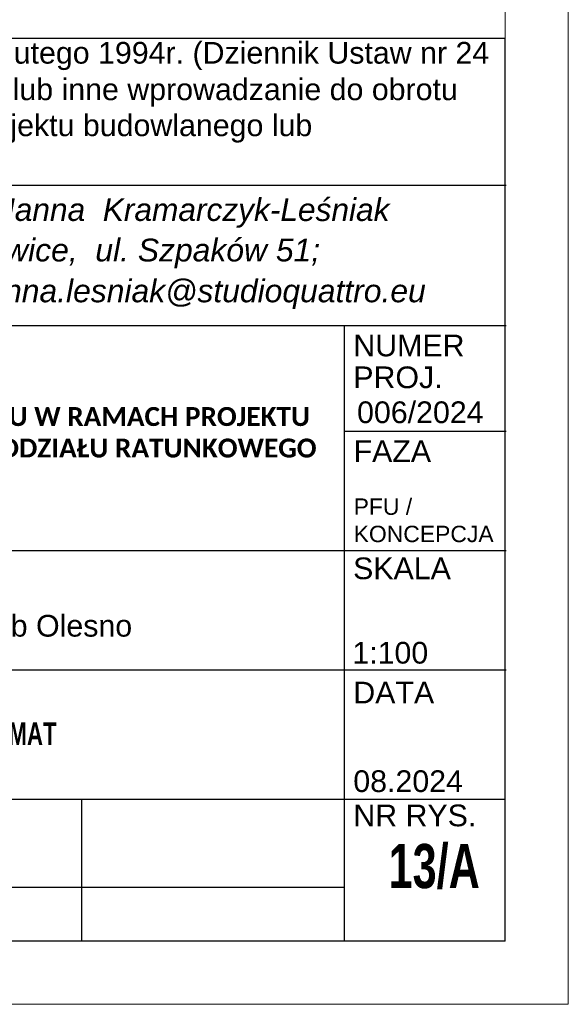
# Model space of a CAD drawing. Header units: millimetres. Extents: x 485 to 6885, y -6822 to -3852.
# Tile 10 of 12: x 6450 to 6885, y -6822 to -6041. Entities that reach past the tile are written whole.
import ezdxf

# ---------------------------------------------------------------- set-up
doc = ezdxf.new("R2010")
doc.units = ezdxf.units.MM
doc.layers.add('PDF_A-TABELKA', color=7, linetype='Continuous')
doc.layers.add('PDF_Text', color=7, linetype='Continuous')
doc.layers.add('SQ_Opisy', color=7, linetype='Continuous', lineweight=18)
doc.layers.add('SQ_TAB TEKST', color=8, linetype='Continuous', lineweight=0)
doc.styles.add('PDF Arial-BoldMT', font='arial.ttf')
doc.styles.add('PDF ArialMT', font='arial.ttf')
doc.styles.add('PDF ComicSansMS Italic', font='ariali.ttf')
doc.styles.add('ROMANS', font='romans', dxfattribs={"width": 0.7, "height": 10})

# ---------------------------------------------------------------- blocks, each defined once
blk = doc.blocks.new('tabelka')
at = {"layer": 'PDF_A-TABELKA', "lineweight": 25}
for points in [[(26628.5, -28113.82), (26628.5, -27397.28), (25541.98, -27397.28), (25541.98, -28113.82)], [(26629.35, -27514.08), (25542.83, -27514.08)], [(26629.35, -27625.33), (25744.02, -27625.33)], [(26501.05, -28113.82), (26501.05, -27624.9)], [(26629.35, -27709.3), (26501.9, -27709.3), (26501.05, -27709.3)], [(26629.35, -27803.93), (25542.83, -27803.93)], [(26629.35, -27898.56), (25542.83, -27898.56)], [(26628.5, -28001.29), (25541.98, -28001.29)], [(26292.61, -28001.29), (26292.67, -28113.82)], [(26501.05, -28071.19), (25541.98, -28071.19)], [(26628.5, -28113.82), (25541.98, -28113.82)]]:
    blk.add_lwpolyline(points, dxfattribs=at)
at = {"layer": 'PDF_Text', "attachment_point": 4}
for s, insert, char_height, style in [('Przedmiotowy projekt jest chroniony prawem autorskim z dn. 4 lutego 1994r. (Dziennik Ustaw nr 24', (25559.83, -27411.29), 17.2174, 'PDF ArialMT'), ('z dn. 23.02.1994r.). Zwielokrotnienie egzemplarzy, odsprzedaż lub inne wprowadzanie do obrotu', (25561.54, -27440.28), 17.2174, 'PDF ArialMT'), ('oraz opracowanie zależne w postaci koncepcji ostatecznej i projektu budowlanego lub', (25561.11, -27468.84), 17.2174, 'PDF ArialMT'), ('pracownia:  40-540 Katowice,  ul. Szpaków 51;', (25958.4, -27567.96), 18.07, 'PDF ComicSansMS Italic'), ('tel./fax (32) 257 06 65; e-mail: hanna.lesniak@studioquattro.eu', (25860.78, -27600.36), 18.07, 'PDF ComicSansMS Italic'), ('NUMER', (26508.05, -27641.1), 17.217, 'PDF ArialMT'), ('PROJ.', (26508.05, -27666.36), 17.217, 'PDF ArialMT'), ('006/2024', (26511.03, -27694.09), 17.217, 'PDF ArialMT'), ('FAZA', (26508.26, -27724.8), 17.217, 'PDF ArialMT'), ('SKALA', (26507.89, -27817.95), 17.217, 'PDF ArialMT'), ('Szpital SP ZOZ w Oleśnie\\PKlonowa 1, 46-300 Olesno, dz. nr. 1296 Obręb Olesno', (25752.51, -27851.67), 17.2174, 'PDF ArialMT'), ('1:100', (26507.27, -27884.94), 17.217, 'PDF ArialMT'), ('DATA', (26508.06, -27916.42), 17.217, 'PDF ArialMT'), ('08.2024', (26508.04, -27986.86), 17.217, 'PDF ArialMT'), ('NR RYS.', (26508.05, -28014.04), 17.217, 'PDF ArialMT')]:
    blk.add_mtext(s, dxfattribs=dict(at, insert=insert, char_height=char_height, style=style))
at = {"layer": 'PDF_Text', "insert": (25895.6, -27535.76), "char_height": 17.965, "attachment_point": 4, "rotation": 359.98569, "style": 'PDF ComicSansMS Italic'}
blk.add_mtext('"STUDIO  QUATTRO"  arch. Hanna  Kramarczyk-Leśniak', dxfattribs=at)
at = {"layer": 'PDF_Text', "attachment_point": 4}
for s, insert, char_height, width, style in [('\\pxb0.25,a0.25;{\\fCalibri|b1|i0|c238|p34;PRZEBUDOWA I ROZBUDOWA POMIESZCZEŃ SOR-U W RAMACH PROJEKTU^J"MODERNIZACJA I DOPOSAŻENIE SZPITALNEGO ODDZIAŁU RATUNKOWEGO W ZESPOLE OPIEKI ZDROWOTNEJ W OLEŚNIE".}', (25749.58, -27722.44), 15, 740.6373, 'PDF Arial-BoldMT'), ('PFU /\\PKONCEPCJA', (26508.33, -27779.8), 13, 64.5479, 'PDF ArialMT')]:
    blk.add_mtext(s, dxfattribs=dict(at, insert=insert, char_height=char_height, width=width, style=style))

msp = doc.modelspace()

# ---------------------------------------------------------------- linework, layer by layer
at = {"layer": 'SQ_Opisy', "lineweight": 9}
for points in [[(485.38, -3852.33), (485.38, -6822.33), (6885.38, -6822.33), (6885.38, -3852.33)], [(585.38, -3902.33), (585.38, -6772.33), (6835.38, -6772.33), (6835.38, -3902.33)]]:
    msp.add_lwpolyline(points, close=True, dxfattribs=at)

# ---------------------------------------------------------------- block references
at = {"layer": 'SQ_TAB TEKST', "lineweight": 35}
msp.add_blockref('tabelka', (-19793.12, 21341.49), dxfattribs=at)

# ---------------------------------------------------------------- texts
at = {"layer": 'SQ_TAB TEKST', "color": 7, "attachment_point": 1, "style": 'ROMANS'}
for s, insert, char_height, width in [('{\\fArial|b1|i0|c238|p34;PRZEKRÓJ A-A - STAN PROJEKTOWANY- SCHEMAT}', (6030.86, -6598.58), 18, 840.6207), ('{\\fArial|b1|i0|c238|p34;13/A}', (6742.95, -6695.06), 35, 675.7579)]:
    msp.add_mtext(s, dxfattribs=dict(at, insert=insert, char_height=char_height, width=width))

doc.saveas('drawing.dxf')
